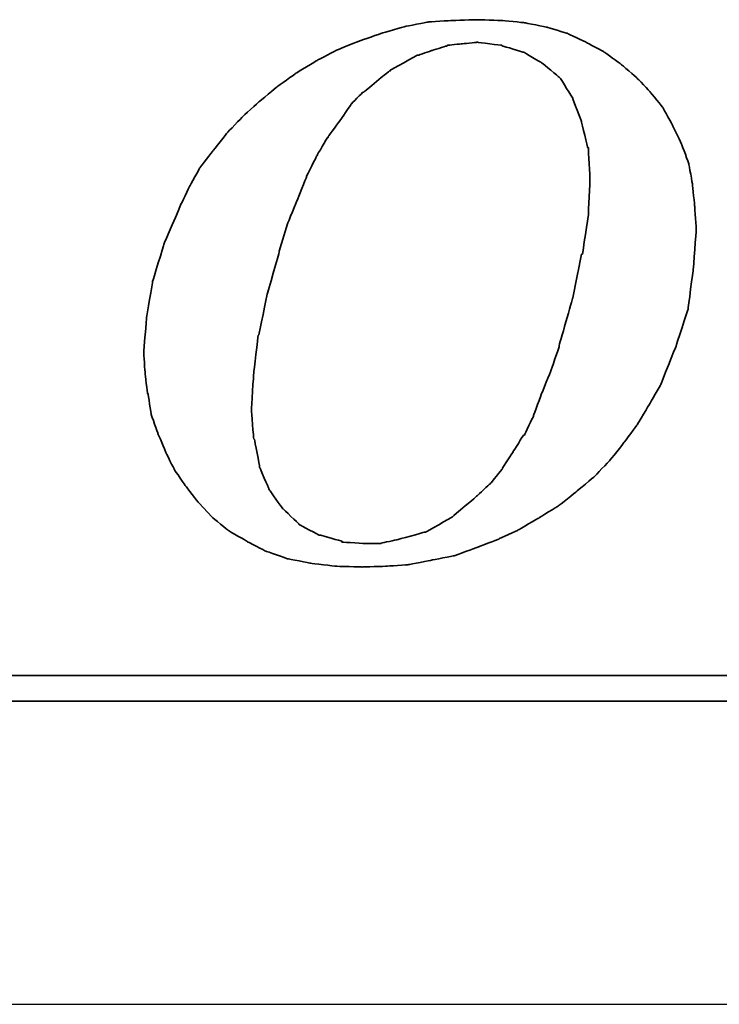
# Model space of a CAD drawing. Header units: millimetres. Extents: x -7 to 264, y -110 to -29.
# Tile 27 of 41: x 191.935 to 192.628, y -90.562 to -89.587. Entities that reach past the tile are written whole.
import ezdxf

# ---------------------------------------------------------------- set-up
doc = ezdxf.new("R2010")
doc.units = ezdxf.units.MM
doc.header["$LTSCALE"] = 0.15
for name, color, linetype in [('DIM', 4, 'CONTINUOUS'), ('layer 1', 7, 'CONTINUOUS'), ('OUT', 3, 'CONTINUOUS')]:
    doc.layers.add(name, color=color, linetype=linetype)

# ---------------------------------------------------------------- blocks, each defined once
blk = doc.blocks.new('TBI MOTION logo(完整正式版)')
at = {"layer": 'layer 1', "color": 22, "lineweight": 35}
for points, knots in [([(-11.34375, -6.98375), (-11.34375, -6.98375), (-10.91375, -7.43875), (-10.91375, -7.43875), (-10.91375, -7.43875), (-10.91375, -7.43875), (-10.38625, -7.87125), (-10.38625, -7.87125), (-10.38625, -7.87125), (-10.38625, -7.87125), (-9.81125, -8.20375), (-9.81125, -8.20375), (-9.81125, -8.20375), (-9.81125, -8.20375), (-9.21125, -8.51875), (-9.21125, -8.51875), (-9.21125, -8.51875), (-9.21125, -8.51875), (-8.51625, -8.75875), (-8.51625, -8.75875), (-8.51625, -8.75875), (-8.51625, -8.75875), (-7.77125, -8.90375), (-7.77125, -8.90375), (-7.77125, -8.90375), (-7.77125, -8.90375), (-6.97875, -8.99875), (-6.97875, -8.99875), (-6.97875, -8.99875), (-6.97875, -8.99875), (-6.14125, -9.02375), (-6.14125, -9.02375), (-6.14125, -9.02375), (-6.14125, -9.02375), (-5.37125, -8.99875), (-5.37125, -8.99875), (-5.37125, -8.99875), (-5.37125, -8.99875), (-4.65375, -8.94875), (-4.65375, -8.94875), (-4.65375, -8.94875), (-4.65375, -8.94875), (-3.93375, -8.80625), (-3.93375, -8.80625), (-3.93375, -8.80625), (-3.93375, -8.80625), (-3.21375, -8.66375), (-3.21375, -8.66375), (-3.21375, -8.66375), (-3.21375, -8.66375), (-2.49375, -8.39875), (-2.49375, -8.39875), (-2.49375, -8.39875), (-2.49375, -8.39875), (-1.79875, -8.13375), (-1.79875, -8.13375), (-1.79875, -8.13375), (-1.79875, -8.13375), (-1.17375, -7.84375), (-1.17375, -7.84375), (-1.17375, -7.84375), (-1.17375, -7.84375), (-0.52375, -7.46375), (-0.52375, -7.46375), (-0.52375, -7.46375), (-0.52375, -7.46375), (0.10124, -7.07875), (0.10124, -7.07875), (0.10124, -7.07875), (0.10124, -7.07875), (0.67625, -6.62375), (0.67625, -6.62375), (0.67625, -6.62375), (0.67625, -6.62375), (1.24874, -6.14375), (1.24874, -6.14375), (1.24874, -6.14375), (1.24874, -6.14375), (1.72874, -5.64125), (1.72874, -5.64125), (1.72874, -5.64125), (1.72874, -5.64125), (2.18624, -5.06375), (2.18624, -5.06375), (2.18624, -5.06375), (2.18624, -5.06375), (2.61625, -4.48874), (2.61625, -4.48874), (2.61625, -4.48874), (2.61625, -4.48874), (3.00125, -3.83874), (3.00125, -3.83874), (3.00125, -3.83874), (3.00125, -3.83874), (3.36124, -3.21374), (3.36124, -3.21374), (3.36124, -3.21374), (3.36124, -3.21374), (3.84374, -1.99125), (3.84374, -1.99125), (3.84374, -1.99125), (3.84374, -1.99125), (4.22625, -0.81875), (4.22625, -0.81875), (4.22625, -0.81875), (4.22625, -0.81875), (4.39125, 0.45624), (4.39125, 0.45624), (4.39125, 0.45624), (4.39125, 0.45624), (4.48874, 1.70124), (4.48874, 1.70124), (4.48874, 1.70124), (4.48874, 1.70124), (4.43874, 2.44625), (4.43874, 2.44625), (4.43874, 2.44625), (4.43874, 2.44625), (4.36874, 3.14125), (4.36874, 3.14125), (4.36874, 3.14125), (4.36874, 3.14125), (4.25125, 3.81125), (4.25125, 3.81125), (4.25125, 3.81125), (4.25125, 3.81125), (4.03124, 4.41125), (4.03124, 4.41125), (4.03124, 4.41125), (4.03124, 4.41125), (3.74374, 5.01125), (3.74374, 5.01125), (3.74374, 5.01125), (3.74374, 5.01125), (3.43124, 5.58875), (3.43124, 5.58875), (3.43124, 5.58875), (3.43124, 5.58875), (3.02625, 6.09125), (3.02625, 6.09125), (3.02625, 6.09125), (3.02625, 6.09125), (2.59374, 6.54875), (2.59374, 6.54875), (2.59374, 6.54875), (2.59374, 6.54875), (2.09124, 6.98125), (2.09124, 6.98125), (2.09124, 6.98125), (2.09124, 6.98125), (1.56124, 7.36625), (1.56124, 7.36625), (1.56124, 7.36625), (1.56124, 7.36625), (0.98624, 7.67625), (0.98624, 7.67625), (0.98624, 7.67625), (0.98624, 7.67625), (0.38624, 7.96375), (0.38624, 7.96375), (0.38624, 7.96375), (0.38624, 7.96375), (-0.25875, 8.15625), (-0.25875, 8.15625), (-0.25875, 8.15625), (-0.25875, 8.15625), (-0.98125, 8.30125), (-0.98125, 8.30125), (-0.98125, 8.30125), (-0.98125, 8.30125), (-1.70124, 8.37125), (-1.70124, 8.37125), (-1.70124, 8.37125), (-1.70124, 8.37125), (-2.49375, 8.39624), (-2.49375, 8.39624), (-2.49375, 8.39624), (-2.49375, 8.39624), (-3.28625, 8.37125), (-3.28625, 8.37125), (-3.28625, 8.37125), (-3.28625, 8.37125), (-4.05125, 8.32125), (-4.05125, 8.32125), (-4.05125, 8.32125), (-4.05125, 8.32125), (-4.77375, 8.18125), (-4.77375, 8.18125), (-4.77375, 8.18125), (-4.77375, 8.18125), (-5.51625, 7.96375), (-5.51625, 7.96375), (-5.51625, 7.96375), (-5.51625, 7.96375), (-6.21125, 7.72625), (-6.21125, 7.72625), (-6.21125, 7.72625), (-6.21125, 7.72625), (-6.92875, 7.43625), (-6.92875, 7.43625), (-6.92875, 7.43625), (-6.92875, 7.43625), (-7.57875, 7.10125), (-7.57875, 7.10125), (-7.57875, 7.10125), (-7.57875, 7.10125), (-8.24875, 6.69125), (-8.24875, 6.69125), (-8.24875, 6.69125), (-8.24875, 6.69125), (-8.84875, 6.26125), (-8.84875, 6.26125), (-8.84875, 6.26125), (-8.84875, 6.26125), (-9.42625, 5.78125), (-9.42625, 5.78125), (-9.42625, 5.78125), (-9.42625, 5.78125), (-9.95375, 5.30125), (-9.95375, 5.30125), (-9.95375, 5.30125), (-9.95375, 5.30125), (-10.43375, 4.79624), (-10.43375, 4.79624), (-10.43375, 4.79624), (-10.43375, 4.79624), (-10.88875, 4.22125), (-10.88875, 4.22125), (-10.88875, 4.22125), (-10.88875, 4.22125), (-11.29875, 3.69375), (-11.29875, 3.69375), (-11.29875, 3.69375), (-11.29875, 3.69375), (-11.63375, 3.09125), (-11.63375, 3.09125), (-11.63375, 3.09125), (-11.63375, 3.09125), (-11.91875, 2.49625), (-11.91875, 2.49625), (-11.91875, 2.49625), (-11.91875, 2.49625), (-12.44875, 1.24625), (-12.44875, 1.24625), (-12.44875, 1.24625), (-12.44875, 1.24625), (-12.80875, 0.06874), (-12.80875, 0.06874), (-12.80875, 0.06874), (-12.80875, 0.06874), (-12.99875, -1.07875), (-12.99875, -1.07875), (-12.99875, -1.07875), (-12.99875, -1.07875), (-13.09375, -2.18375), (-13.09375, -2.18375), (-13.09375, -2.18375), (-13.09375, -2.18375), (-13.04875, -2.85375), (-13.04875, -2.85375), (-13.04875, -2.85375), (-13.04875, -2.85375), (-12.97375, -3.50375), (-12.97375, -3.50375), (-12.97375, -3.50375), (-12.97375, -3.50375), (-12.95375, -3.50375), (-12.95375, -3.50375), (-12.95375, -3.50375), (-12.95375, -3.50375), (-12.85375, -4.17375), (-12.85375, -4.17375), (-12.85375, -4.17375), (-12.85375, -4.17375), (-12.63875, -4.77624), (-12.63875, -4.77624), (-12.63875, -4.77624), (-12.63875, -4.77624), (-12.39875, -5.35125), (-12.39875, -5.35125), (-12.39875, -5.35125), (-12.39875, -5.35125), (-12.11375, -5.92875), (-12.11375, -5.92875), (-12.11375, -5.92875), (-12.11375, -5.92875), (-11.75375, -6.45375), (-11.75375, -6.45375), (-11.75375, -6.45375), (-11.75375, -6.45375), (-11.34375, -6.98375), (-11.34375, -6.98375)], [0, 0, 0, 0, 0.01369863, 0.01369863, 0.01369863, 0.01369864, 0.02739726, 0.02739726, 0.02739726, 0.02739727, 0.04109589, 0.04109589, 0.04109589, 0.0410959, 0.05479452, 0.05479452, 0.05479452, 0.05479453, 0.06849315, 0.06849315, 0.06849315, 0.06849316, 0.08219178, 0.08219178, 0.08219178, 0.08219179, 0.09589041, 0.09589041, 0.09589041, 0.09589042, 0.10958904, 0.10958904, 0.10958904, 0.10958905, 0.12328767, 0.12328767, 0.12328767, 0.12328768, 0.1369863, 0.1369863, 0.1369863, 0.13698631, 0.15068493, 0.15068493, 0.15068493, 0.15068494, 0.16438356, 0.16438356, 0.16438356, 0.16438357, 0.17808219, 0.17808219, 0.17808219, 0.1780822, 0.19178082, 0.19178082, 0.19178082, 0.19178083, 0.20547945, 0.20547945, 0.20547945, 0.20547946, 0.21917808, 0.21917808, 0.21917808, 0.21917809, 0.23287671, 0.23287671, 0.23287671, 0.23287672, 0.24657534, 0.24657534, 0.24657534, 0.24657535, 0.26027397, 0.26027397, 0.26027397, 0.26027398, 0.2739726, 0.2739726, 0.2739726, 0.27397261, 0.28767123, 0.28767123, 0.28767123, 0.28767124, 0.30136986, 0.30136986, 0.30136986, 0.30136987, 0.31506849, 0.31506849, 0.31506849, 0.3150685, 0.32876712, 0.32876712, 0.32876712, 0.32876713, 0.34246575, 0.34246575, 0.34246575, 0.34246576, 0.35616438, 0.35616438, 0.35616438, 0.35616439, 0.36986301, 0.36986301, 0.36986301, 0.36986302, 0.38356164, 0.38356164, 0.38356164, 0.38356165, 0.39726027, 0.39726027, 0.39726027, 0.39726028, 0.4109589, 0.4109589, 0.4109589, 0.41095891, 0.42465753, 0.42465753, 0.42465753, 0.42465754, 0.43835616, 0.43835616, 0.43835616, 0.43835617, 0.45205479, 0.45205479, 0.45205479, 0.4520548, 0.46575342, 0.46575342, 0.46575342, 0.46575343, 0.47945205, 0.47945205, 0.47945205, 0.47945206, 0.49315068, 0.49315068, 0.49315068, 0.49315069, 0.50684932, 0.50684932, 0.50684932, 0.50684933, 0.52054795, 0.52054795, 0.52054795, 0.52054796, 0.53424658, 0.53424658, 0.53424658, 0.53424659, 0.54794521, 0.54794521, 0.54794521, 0.54794522, 0.56164384, 0.56164384, 0.56164384, 0.56164385, 0.57534247, 0.57534247, 0.57534247, 0.57534248, 0.5890411, 0.5890411, 0.5890411, 0.58904111, 0.60273973, 0.60273973, 0.60273973, 0.60273974, 0.61643836, 0.61643836, 0.61643836, 0.61643837, 0.63013699, 0.63013699, 0.63013699, 0.630137, 0.64383562, 0.64383562, 0.64383562, 0.64383563, 0.65753425, 0.65753425, 0.65753425, 0.65753426, 0.67123288, 0.67123288, 0.67123288, 0.67123289, 0.68493151, 0.68493151, 0.68493151, 0.68493152, 0.69863014, 0.69863014, 0.69863014, 0.69863015, 0.71232877, 0.71232877, 0.71232877, 0.71232878, 0.7260274, 0.7260274, 0.7260274, 0.72602741, 0.73972603, 0.73972603, 0.73972603, 0.73972604, 0.75342466, 0.75342466, 0.75342466, 0.75342467, 0.76712329, 0.76712329, 0.76712329, 0.7671233, 0.78082192, 0.78082192, 0.78082192, 0.78082193, 0.79452055, 0.79452055, 0.79452055, 0.79452056, 0.80821918, 0.80821918, 0.80821918, 0.80821919, 0.82191781, 0.82191781, 0.82191781, 0.82191782, 0.83561644, 0.83561644, 0.83561644, 0.83561645, 0.84931507, 0.84931507, 0.84931507, 0.84931508, 0.8630137, 0.8630137, 0.8630137, 0.86301371, 0.87671233, 0.87671233, 0.87671233, 0.87671234, 0.89041096, 0.89041096, 0.89041096, 0.89041097, 0.90410959, 0.90410959, 0.90410959, 0.9041096, 0.91780822, 0.91780822, 0.91780822, 0.91780823, 0.93150685, 0.93150685, 0.93150685, 0.93150686, 0.94520548, 0.94520548, 0.94520548, 0.94520549, 0.95890411, 0.95890411, 0.95890411, 0.95890412, 0.97260274, 0.97260274, 0.97260274, 0.97260275, 0.98630137, 0.98630137, 0.98630137, 0.98630138, 1, 1, 1, 1]), ([(-8.77875, 1.03124), (-8.77875, 1.03124), (-8.51625, 1.89625), (-8.51625, 1.89625), (-8.51625, 1.89625), (-8.51625, 1.89625), (-8.20375, 2.66375), (-8.20375, 2.66375), (-8.20375, 2.66375), (-8.20375, 2.66375), (-7.91625, 3.38125), (-7.91625, 3.38125), (-7.91625, 3.38125), (-7.91625, 3.38125), (-7.91625, 3.40624), (-7.91625, 3.40624), (-7.91625, 3.40624), (-7.91625, 3.40624), (-7.57875, 4.07624), (-7.57875, 4.07624), (-7.57875, 4.07624), (-7.57875, 4.07624), (-7.24375, 4.65125), (-7.24375, 4.65125), (-7.24375, 4.65125), (-7.24375, 4.65125), (-7.21875, 4.65125), (-7.21875, 4.65125), (-7.21875, 4.65125), (-7.21875, 4.65125), (-7.21875, 4.67624), (-7.21875, 4.67624), (-7.21875, 4.67624), (-7.21875, 4.67624), (-6.83625, 5.20375), (-6.83625, 5.20375), (-6.83625, 5.20375), (-6.83625, 5.20375), (-6.49875, 5.68625), (-6.49875, 5.68625), (-6.49875, 5.68625), (-6.49875, 5.68625), (-6.49875, 5.70625), (-6.49875, 5.70625), (-6.49875, 5.70625), (-6.49875, 5.70625), (-6.11625, 6.09125), (-6.11625, 6.09125), (-6.11625, 6.09125), (-6.11625, 6.09125), (-6.09125, 6.09125), (-6.09125, 6.09125), (-6.09125, 6.09125), (-6.09125, 6.09125), (-5.27375, 6.76625), (-5.27375, 6.76625), (-5.27375, 6.76625), (-5.27375, 6.76625), (-5.24875, 6.76625), (-5.24875, 6.76625), (-5.24875, 6.76625), (-5.24875, 6.76625), (-5.24875, 6.78625), (-5.24875, 6.78625), (-5.24875, 6.78625), (-5.24875, 6.78625), (-4.38875, 7.26624), (-4.38875, 7.26624), (-4.38875, 7.26624), (-4.38875, 7.26624), (-4.36125, 7.26624), (-4.36125, 7.26624), (-4.36125, 7.26624), (-4.36125, 7.26624), (-3.93375, 7.41125), (-3.93375, 7.41125), (-3.93375, 7.41125), (-3.93375, 7.41125), (-3.47375, 7.55625), (-3.47375, 7.55625), (-3.47375, 7.55625), (-3.47375, 7.55625), (-3.45375, 7.55625), (-3.45375, 7.55625), (-3.45375, 7.55625), (-3.45375, 7.55625), (-3.42875, 7.58124), (-3.42875, 7.58124), (-3.42875, 7.58124), (-3.42875, 7.58124), (-2.97375, 7.62625), (-2.97375, 7.62625), (-2.97375, 7.62625), (-2.97375, 7.62625), (-2.49375, 7.67625), (-2.49375, 7.67625), (-2.49375, 7.67625), (-2.49375, 7.67625), (-2.46875, 7.67625), (-2.46875, 7.67625), (-2.46875, 7.67625), (-2.46875, 7.67625), (-1.70124, 7.58124), (-1.70124, 7.58124), (-1.70124, 7.58124), (-1.70124, 7.58124), (-1.67875, 7.55625), (-1.67875, 7.55625), (-1.67875, 7.55625), (-1.67875, 7.55625), (-1.65375, 7.55625), (-1.65375, 7.55625), (-1.65375, 7.55625), (-1.65375, 7.55625), (-1.03125, 7.36625), (-1.03125, 7.36625), (-1.03125, 7.36625), (-1.03125, 7.36625), (-1.00625, 7.36625), (-1.00625, 7.36625), (-1.00625, 7.36625), (-1.00625, 7.36625), (-0.43124, 7.02624), (-0.43124, 7.02624), (-0.43124, 7.02624), (-0.43124, 7.02624), (-0.40625, 7.00624), (-0.40625, 7.00624), (-0.40625, 7.00624), (-0.40625, 7.00624), (0.12124, 6.57124), (0.12124, 6.57124), (0.12124, 6.57124), (0.12124, 6.57124), (0.14624, 6.54875), (0.14624, 6.54875), (0.14624, 6.54875), (0.14624, 6.54875), (0.17124, 6.52375), (0.17124, 6.52375), (0.17124, 6.52375), (0.17124, 6.52375), (0.55625, 5.89875), (0.55625, 5.89875), (0.55625, 5.89875), (0.55625, 5.89875), (0.55625, 5.87625), (0.55625, 5.87625), (0.55625, 5.87625), (0.55625, 5.87625), (0.84124, 5.15625), (0.84124, 5.15625), (0.84124, 5.15625), (0.84124, 5.15625), (0.84124, 5.13125), (0.84124, 5.13125), (0.84124, 5.13125), (0.84124, 5.13125), (1.03624, 4.31875), (1.03624, 4.31875), (1.03624, 4.31875), (1.03624, 4.31875), (1.05624, 4.31875), (1.05624, 4.31875), (1.05624, 4.31875), (1.05624, 4.31875), (1.05624, 4.29125), (1.05624, 4.29125), (1.05624, 4.29125), (1.05624, 4.29125), (1.10625, 3.33125), (1.10625, 3.33125), (1.10625, 3.33125), (1.10625, 3.33125), (1.10625, 3.30875), (1.10625, 3.30875), (1.10625, 3.30875), (1.10625, 3.30875), (1.05624, 2.20624), (1.05624, 2.20624), (1.05624, 2.20624), (1.05624, 2.20624), (1.05624, 2.18124), (1.05624, 2.18124), (1.05624, 2.18124), (1.05624, 2.18124), (0.86624, 0.93624), (0.86624, 0.93624), (0.86624, 0.93624), (0.86624, 0.93624), (0.84124, 0.93624), (0.84124, 0.93624), (0.84124, 0.93624), (0.84124, 0.93624), (0.55625, -0.45874), (0.55625, -0.45874), (0.55625, -0.45874), (0.55625, -0.45874), (0.12124, -1.99125), (0.12124, -1.99125), (0.12124, -1.99125), (0.12124, -1.99125), (0.12124, -2.01874), (0.12124, -2.01874), (0.12124, -2.01874), (0.12124, -2.01874), (-0.13874, -2.78375), (-0.13874, -2.78375), (-0.13874, -2.78375), (-0.13874, -2.78375), (-0.43124, -3.50375), (-0.43124, -3.50375), (-0.43124, -3.50375), (-0.43124, -3.50375), (-0.69375, -4.19875), (-0.69375, -4.19875), (-0.69375, -4.19875), (-0.69375, -4.19875), (-0.69375, -4.22375), (-0.69375, -4.22375), (-0.69375, -4.22375), (-0.69375, -4.22375), (-0.98125, -4.82374), (-0.98125, -4.82374), (-0.98125, -4.82374), (-0.98125, -4.82374), (-1.00625, -4.82374), (-1.00625, -4.82374), (-1.00625, -4.82374), (-1.00625, -4.82374), (-1.33875, -5.35125), (-1.33875, -5.35125), (-1.33875, -5.35125), (-1.33875, -5.35125), (-1.67875, -5.87875), (-1.67875, -5.87875), (-1.67875, -5.87875), (-1.67875, -5.87875), (-1.67875, -5.90375), (-1.67875, -5.90375), (-1.67875, -5.90375), (-1.67875, -5.90375), (-2.05875, -6.35875), (-2.05875, -6.35875), (-2.05875, -6.35875), (-2.05875, -6.35875), (-2.08375, -6.38375), (-2.08375, -6.38375), (-2.08375, -6.38375), (-2.08375, -6.38375), (-2.46875, -6.74375), (-2.46875, -6.74375), (-2.46875, -6.74375), (-2.46875, -6.74375), (-3.25875, -7.41625), (-3.25875, -7.41625), (-3.25875, -7.41625), (-3.25875, -7.41625), (-3.28625, -7.43875), (-3.28625, -7.43875), (-3.28625, -7.43875), (-3.28625, -7.43875), (-4.12375, -7.91875), (-4.12375, -7.91875), (-4.12375, -7.91875), (-4.12375, -7.91875), (-4.14875, -7.91875), (-4.14875, -7.91875), (-4.14875, -7.91875), (-4.14875, -7.91875), (-4.17125, -7.91875), (-4.17125, -7.91875), (-4.17125, -7.91875), (-4.17125, -7.91875), (-5.03375, -8.15875), (-5.03375, -8.15875), (-5.03375, -8.15875), (-5.03375, -8.15875), (-5.51625, -8.25625), (-5.51625, -8.25625), (-5.51625, -8.25625), (-5.51625, -8.25625), (-5.54125, -8.27875), (-5.54125, -8.27875), (-5.54125, -8.27875), (-5.54125, -8.27875), (-5.56375, -8.27875), (-5.56375, -8.27875), (-5.56375, -8.27875), (-5.56375, -8.27875), (-5.99625, -8.27875), (-5.99625, -8.27875), (-5.99625, -8.27875), (-5.99625, -8.27875), (-6.76375, -8.23125), (-6.76375, -8.23125), (-6.76375, -8.23125), (-6.76375, -8.23125), (-6.78875, -8.23125), (-6.78875, -8.23125), (-6.78875, -8.23125), (-6.78875, -8.23125), (-6.78875, -8.20375), (-6.78875, -8.20375), (-6.78875, -8.20375), (-6.78875, -8.20375), (-7.45875, -8.01375), (-7.45875, -8.01375), (-7.45875, -8.01375), (-7.45875, -8.01375), (-7.48375, -8.01375), (-7.48375, -8.01375), (-7.48375, -8.01375), (-7.48375, -8.01375), (-7.50875, -8.01375), (-7.50875, -8.01375), (-7.50875, -8.01375), (-7.50875, -8.01375), (-8.13125, -7.67875), (-8.13125, -7.67875), (-8.13125, -7.67875), (-8.13125, -7.67875), (-8.15625, -7.65375), (-8.15625, -7.65375), (-8.15625, -7.65375), (-8.15625, -7.65375), (-8.65875, -7.17375), (-8.65875, -7.17375), (-8.65875, -7.17375), (-8.65875, -7.17375), (-8.68375, -7.14875), (-8.68375, -7.14875), (-8.68375, -7.14875), (-8.68375, -7.14875), (-9.08875, -6.57375), (-9.08875, -6.57375), (-9.08875, -6.57375), (-9.08875, -6.57375), (-9.11375, -6.54875), (-9.11375, -6.54875), (-9.11375, -6.54875), (-9.11375, -6.54875), (-9.11375, -6.52875), (-9.11375, -6.52875), (-9.11375, -6.52875), (-9.11375, -6.52875), (-9.40375, -5.85375), (-9.40375, -5.85375), (-9.40375, -5.85375), (-9.40375, -5.85375), (-9.40375, -5.82875), (-9.40375, -5.82875), (-9.40375, -5.82875), (-9.40375, -5.82875), (-9.56875, -4.96875), (-9.56875, -4.96875), (-9.56875, -4.96875), (-9.56875, -4.96875), (-9.59375, -4.94375), (-9.59375, -4.94375), (-9.59375, -4.94375), (-9.59375, -4.94375), (-9.66375, -4.03375), (-9.66375, -4.03375), (-9.66375, -4.03375), (-9.66375, -4.03375), (-9.66375, -4.00875), (-9.66375, -4.00875), (-9.66375, -4.00875), (-9.66375, -4.00875), (-9.59375, -2.85375), (-9.59375, -2.85375), (-9.59375, -2.85375), (-9.59375, -2.85375), (-9.45125, -1.65875), (-9.45125, -1.65875), (-9.45125, -1.65875), (-9.45125, -1.65875), (-9.42625, -1.63375), (-9.42625, -1.63375), (-9.42625, -1.63375), (-9.42625, -1.63375), (-9.16125, -0.33875), (-9.16125, -0.33875), (-9.16125, -0.33875), (-9.16125, -0.33875), (-8.77875, 1.00624), (-8.77875, 1.00624), (-8.77875, 1.00624), (-8.77875, 1.00624), (-8.77875, 1.03124), (-8.77875, 1.03124)], [0, 0, 0, 0, 0.01020408, 0.01020408, 0.01020408, 0.01020409, 0.02040816, 0.02040816, 0.02040816, 0.02040817, 0.03061224, 0.03061224, 0.03061224, 0.03061225, 0.04081633, 0.04081633, 0.04081633, 0.04081634, 0.05102041, 0.05102041, 0.05102041, 0.05102042, 0.06122449, 0.06122449, 0.06122449, 0.0612245, 0.07142857, 0.07142857, 0.07142857, 0.07142858, 0.08163265, 0.08163265, 0.08163265, 0.08163266, 0.09183673, 0.09183673, 0.09183673, 0.09183674, 0.10204082, 0.10204082, 0.10204082, 0.10204083, 0.1122449, 0.1122449, 0.1122449, 0.11224491, 0.12244898, 0.12244898, 0.12244898, 0.12244899, 0.13265306, 0.13265306, 0.13265306, 0.13265307, 0.14285714, 0.14285714, 0.14285714, 0.14285715, 0.15306122, 0.15306122, 0.15306122, 0.15306123, 0.16326531, 0.16326531, 0.16326531, 0.16326532, 0.17346939, 0.17346939, 0.17346939, 0.1734694, 0.18367347, 0.18367347, 0.18367347, 0.18367348, 0.19387755, 0.19387755, 0.19387755, 0.19387756, 0.20408163, 0.20408163, 0.20408163, 0.20408164, 0.21428571, 0.21428571, 0.21428571, 0.21428572, 0.2244898, 0.2244898, 0.2244898, 0.22448981, 0.23469388, 0.23469388, 0.23469388, 0.23469389, 0.24489796, 0.24489796, 0.24489796, 0.24489797, 0.25510204, 0.25510204, 0.25510204, 0.25510205, 0.26530612, 0.26530612, 0.26530612, 0.26530613, 0.2755102, 0.2755102, 0.2755102, 0.27551021, 0.28571429, 0.28571429, 0.28571429, 0.2857143, 0.29591837, 0.29591837, 0.29591837, 0.29591838, 0.30612245, 0.30612245, 0.30612245, 0.30612246, 0.31632653, 0.31632653, 0.31632653, 0.31632654, 0.32653061, 0.32653061, 0.32653061, 0.32653062, 0.33673469, 0.33673469, 0.33673469, 0.3367347, 0.34693878, 0.34693878, 0.34693878, 0.34693879, 0.35714286, 0.35714286, 0.35714286, 0.35714287, 0.36734694, 0.36734694, 0.36734694, 0.36734695, 0.37755102, 0.37755102, 0.37755102, 0.37755103, 0.3877551, 0.3877551, 0.3877551, 0.38775511, 0.39795918, 0.39795918, 0.39795918, 0.39795919, 0.40816327, 0.40816327, 0.40816327, 0.40816328, 0.41836735, 0.41836735, 0.41836735, 0.41836736, 0.42857143, 0.42857143, 0.42857143, 0.42857144, 0.43877551, 0.43877551, 0.43877551, 0.43877552, 0.44897959, 0.44897959, 0.44897959, 0.4489796, 0.45918367, 0.45918367, 0.45918367, 0.45918368, 0.46938776, 0.46938776, 0.46938776, 0.46938777, 0.47959184, 0.47959184, 0.47959184, 0.47959185, 0.48979592, 0.48979592, 0.48979592, 0.48979593, 0.5, 0.5, 0.5, 0.50000001, 0.51020408, 0.51020408, 0.51020408, 0.51020409, 0.52040816, 0.52040816, 0.52040816, 0.52040817, 0.53061224, 0.53061224, 0.53061224, 0.53061225, 0.54081633, 0.54081633, 0.54081633, 0.54081634, 0.55102041, 0.55102041, 0.55102041, 0.55102042, 0.56122449, 0.56122449, 0.56122449, 0.5612245, 0.57142857, 0.57142857, 0.57142857, 0.57142858, 0.58163265, 0.58163265, 0.58163265, 0.58163266, 0.59183673, 0.59183673, 0.59183673, 0.59183674, 0.60204082, 0.60204082, 0.60204082, 0.60204083, 0.6122449, 0.6122449, 0.6122449, 0.61224491, 0.62244898, 0.62244898, 0.62244898, 0.62244899, 0.63265306, 0.63265306, 0.63265306, 0.63265307, 0.64285714, 0.64285714, 0.64285714, 0.64285715, 0.65306122, 0.65306122, 0.65306122, 0.65306123, 0.66326531, 0.66326531, 0.66326531, 0.66326532, 0.67346939, 0.67346939, 0.67346939, 0.6734694, 0.68367347, 0.68367347, 0.68367347, 0.68367348, 0.69387755, 0.69387755, 0.69387755, 0.69387756, 0.70408163, 0.70408163, 0.70408163, 0.70408164, 0.71428571, 0.71428571, 0.71428571, 0.71428572, 0.7244898, 0.7244898, 0.7244898, 0.72448981, 0.73469388, 0.73469388, 0.73469388, 0.73469389, 0.74489796, 0.74489796, 0.74489796, 0.74489797, 0.75510204, 0.75510204, 0.75510204, 0.75510205, 0.76530612, 0.76530612, 0.76530612, 0.76530613, 0.7755102, 0.7755102, 0.7755102, 0.77551021, 0.78571429, 0.78571429, 0.78571429, 0.7857143, 0.79591837, 0.79591837, 0.79591837, 0.79591838, 0.80612245, 0.80612245, 0.80612245, 0.80612246, 0.81632653, 0.81632653, 0.81632653, 0.81632654, 0.82653061, 0.82653061, 0.82653061, 0.82653062, 0.83673469, 0.83673469, 0.83673469, 0.8367347, 0.84693878, 0.84693878, 0.84693878, 0.84693879, 0.85714286, 0.85714286, 0.85714286, 0.85714287, 0.86734694, 0.86734694, 0.86734694, 0.86734695, 0.87755102, 0.87755102, 0.87755102, 0.87755103, 0.8877551, 0.8877551, 0.8877551, 0.88775511, 0.89795918, 0.89795918, 0.89795918, 0.89795919, 0.90816327, 0.90816327, 0.90816327, 0.90816328, 0.91836735, 0.91836735, 0.91836735, 0.91836736, 0.92857143, 0.92857143, 0.92857143, 0.92857144, 0.93877551, 0.93877551, 0.93877551, 0.93877552, 0.94897959, 0.94897959, 0.94897959, 0.9489796, 0.95918367, 0.95918367, 0.95918367, 0.95918368, 0.96938776, 0.96938776, 0.96938776, 0.96938777, 0.97959184, 0.97959184, 0.97959184, 0.97959185, 0.98979592, 0.98979592, 0.98979592, 0.98979593, 1, 1, 1, 1]), ([(75.90875, -9.47875), (75.90875, -9.47875), (75.90875, -12.28625), (75.90875, -12.28625), (75.90875, -12.28625), (75.90875, -12.28625), (75.90875, -12.47875), (75.90875, -12.47875), (75.90875, -12.47875), (75.90875, -12.47875), (75.71625, -12.47875), (75.71625, -12.47875), (75.71625, -12.47875), (75.71625, -12.47875), (-88.32875, -12.47875), (-88.32875, -12.47875), (-88.32875, -12.47875), (-88.32875, -12.47875), (-88.32875, -13.29375), (-88.32875, -13.29375), (-88.32875, -13.29375), (-88.32875, -13.29375), (82.89125, -13.29375), (82.89125, -13.29375), (82.89125, -13.29375), (82.89125, -13.29375), (75.90875, -9.47875), (75.90875, -9.47875)], [0, 0, 0, 0, 0.14285714, 0.14285714, 0.14285714, 0.14285715, 0.28571429, 0.28571429, 0.28571429, 0.2857143, 0.42857143, 0.42857143, 0.42857143, 0.42857144, 0.57142857, 0.57142857, 0.57142857, 0.57142858, 0.71428571, 0.71428571, 0.71428571, 0.71428572, 0.85714286, 0.85714286, 0.85714286, 0.85714287, 1, 1, 1, 1])]:
    blk.add_open_spline(points, degree=3, knots=knots, dxfattribs=at)

msp = doc.modelspace()

# ---------------------------------------------------------------- linework, layer by layer
at = {"layer": 'OUT', "color": 0}
msp.add_line((186.23433, -90.56203), (196.78023, -90.56203), dxfattribs=at)

# ---------------------------------------------------------------- block references
at = {"layer": 'DIM', "color": 0, "xscale": 0.0311283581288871, "yscale": 0.0311283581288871, "zscale": 0.0311283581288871}
msp.add_blockref('TBI MOTION logo(完整正式版)', (192.46538, -89.8479), dxfattribs=at)

doc.saveas('drawing.dxf')
